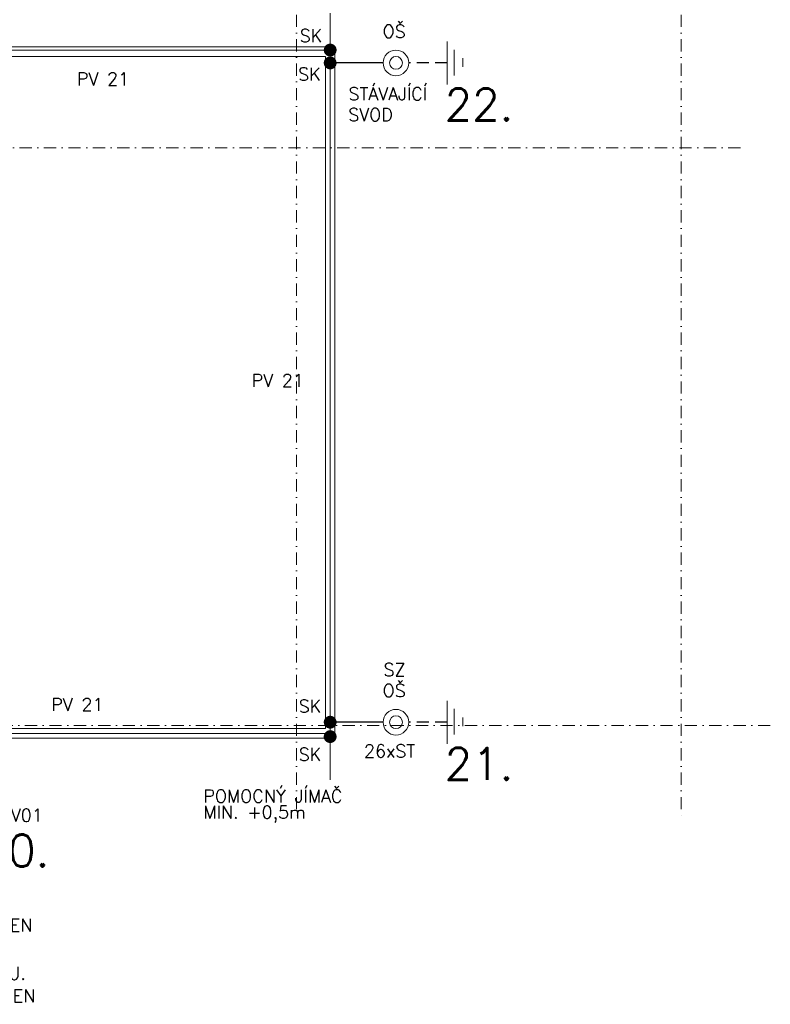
# Model space of a CAD drawing. Header units: millimetres. Extents: x -385852 to 693036, y -525006 to 444206.
# Tile 41 of 156: x 153918 to 177325, y 168607 to 199297. Entities that reach past the tile are written whole.
import ezdxf

# ---------------------------------------------------------------- set-up
doc = ezdxf.new("R2010")
doc.units = ezdxf.units.MM
for name, pattern in [('CENTERX2', [101.6, 63.5, -12.7, 12.7, -12.7]), ('DASHDOT', [25.4, 12.7, -6.35, 0, -6.35]), ('DASHED', [19.05, 12.7, -6.35])]:
    doc.linetypes.add(name, pattern=pattern)
for name, color, linetype in [('0-DRAT-8MM', 5, 'Continuous'), ('0-PASEK', 5, 'DASHED'), ('6-TEXT', 3, 'Continuous'), ('LEGENDA', 3, 'Continuous'), ('SK-SVORKA', 5, 'Continuous'), ('SZ-SVORKA', 5, 'Continuous'), ('ZD-DESKA', 5, 'Continuous')]:
    doc.layers.add(name, color=color, linetype=linetype)
for name, color, linetype, lineweight in [('A99_S_kce-pohl', 61, 'Continuous', 5), ('A99_S_kce-rez-ten', 6, 'Continuous', 9), ('A99_S_osy', 1, 'CENTERX2', 5)]:
    doc.layers.add(name, color=color, linetype=linetype, lineweight=lineweight)
doc.styles.add('RomanS', font='romans.shx')

msp = doc.modelspace()

# ---------------------------------------------------------------- linework, layer by layer
at = {"layer": '0-DRAT-8MM', "linetype": 'Continuous', "lineweight": 5, "ltscale": 0.5}
for p, q in [((163600, 198350), (163600, 199500)), ((150900, 198350), (163600, 198350)), ((163600, 198350), (163600, 177050)), ((163600, 177050), (150900, 177050)), ((163600, 176900), (163600, 175600))]:
    msp.add_line(p, q, dxfattribs=at)
at = {"layer": '0-DRAT-8MM'}
for p, q in [((165250, 197950), (163600, 197950)), ((165250, 177400), (163600, 177400))]:
    msp.add_line(p, q, dxfattribs=at)
at = {"layer": '0-PASEK', "linetype": 'DASHED', "ltscale": 30}
for p, q in [((167250.0001, 197950), (166050, 197950)), ((167250.0001, 177400), (166050, 177400))]:
    msp.add_line(p, q, dxfattribs=at)
at = {"layer": 'A99_S_kce-pohl', "linetype": 'Continuous', "ltscale": 25}
for points in [[(151100, 198450), (163750, 198450), (163750, 176900), (151100, 176900)], [(151100, 198150), (163450, 198150), (163450, 177200), (151100, 177200)]]:
    msp.add_lwpolyline(points, dxfattribs=at)
at = {"layer": 'A99_S_kce-rez-ten'}
msp.add_lwpolyline([(152300, 176900), (155300, 176900)], dxfattribs=at)
at = {"layer": 'A99_S_osy', "linetype": 'DASHDOT', "lineweight": 5, "ltscale": 30}
for points in [[(162550, 234510), (162550, 174390)], [(174550, 234510), (174550, 174390)], [(176395, 195300), (4375, 195300)], [(177325, 177300), (4375, 177300)]]:
    msp.add_lwpolyline(points, dxfattribs=at)
at = {"layer": 'SK-SVORKA', "const_width": 200}
for points in [[(163700, 198350, 1), (163500, 198350, 1)], [(163700, 197950, 1), (163500, 197950, 1)], [(163700, 177400, 1), (163500, 177400, 1)], [(163700, 176950, 1), (163500, 176950, 1)]]:
    msp.add_lwpolyline(points, format="xyb", close=True, dxfattribs=at)
at = {"layer": 'SZ-SVORKA', "lineweight": 0}
for centre, radius in [((165650.0001, 197950), 400), ((165650.0001, 197950), 200), ((165650.0001, 177400), 400), ((165650.0001, 177400), 200)]:
    msp.add_circle(centre, radius, dxfattribs=at)
at = {"layer": 'ZD-DESKA', "lineweight": 0}
for p, q in [((167250.0001, 197280.8367), (167250.0001, 198619.1633)), ((167471.451, 197562.5733), (167471.451, 198362.5732)), ((167738.1176, 197829.2399), (167738.1176, 198095.9066)), ((167250.0001, 176730.8367), (167250.0001, 178069.1633)), ((167471.451, 177012.5733), (167471.451, 177812.5732)), ((167738.1176, 177279.2399), (167738.1176, 177545.9066))]:
    msp.add_line(p, q, dxfattribs=at)

# ---------------------------------------------------------------- texts
at = {"layer": '6-TEXT', "style": 'RomanS'}
for s, p in [('OŠ', (165235.7143, 198735.7143)), ('SK', (162650, 198600)), ('PV 21', (155700, 197250)), ('SK', (162600, 197400)), ('STÁVAJÍCÍ', (164173.7489, 196785.232)), ('SVOD', (164164.2857, 196135.7143)), ('PV 21', (161150, 187850)), ('SZ', (165264.3464, 178835.232)), ('OŠ', (165235.7143, 178185.7143)), ('PV 21', (154900, 177750)), ('SK', (162619.0476, 177700)), ('SK', (162619.0476, 176200)), ('26xST', (164654.7619, 176300)), ('13xPV01', (152304.7619, 174300))]:
    msp.add_text(s, height=400, dxfattribs=at).set_placement(p)
at = {"layer": '6-TEXT', "color": 5, "style": 'RomanS'}
for s, p in [('22.', (167169.0476, 196150, 8000.0001)), ('21.', (167169.0476, 175600, 8000.0001)), ('20.', (152700, 172900, 8000.0001))]:
    msp.add_text(s, height=1000, dxfattribs=at).set_placement(p)
at = {"layer": 'LEGENDA', "style": 'RomanS'}
for s, p in [('POMOCNÝ JÍMAČ', (159644.9998, 174896.2083)), ('MIN. +0,5m', (159644.9998, 174396.2083)), ('V DOLNÍ ČÁSTI PŘICHYCEN', (147254.3409, 170872.1965)), ('PŘES ZKUŠEBNÍ SVORKU.', (147254.3409, 169372.1965)), ('V HORNÍ ČÁSTI PŘICHYCEN', (147254.3409, 168672.1965))]:
    msp.add_text(s, height=400, dxfattribs=at).set_placement(p)

doc.saveas('drawing.dxf')
